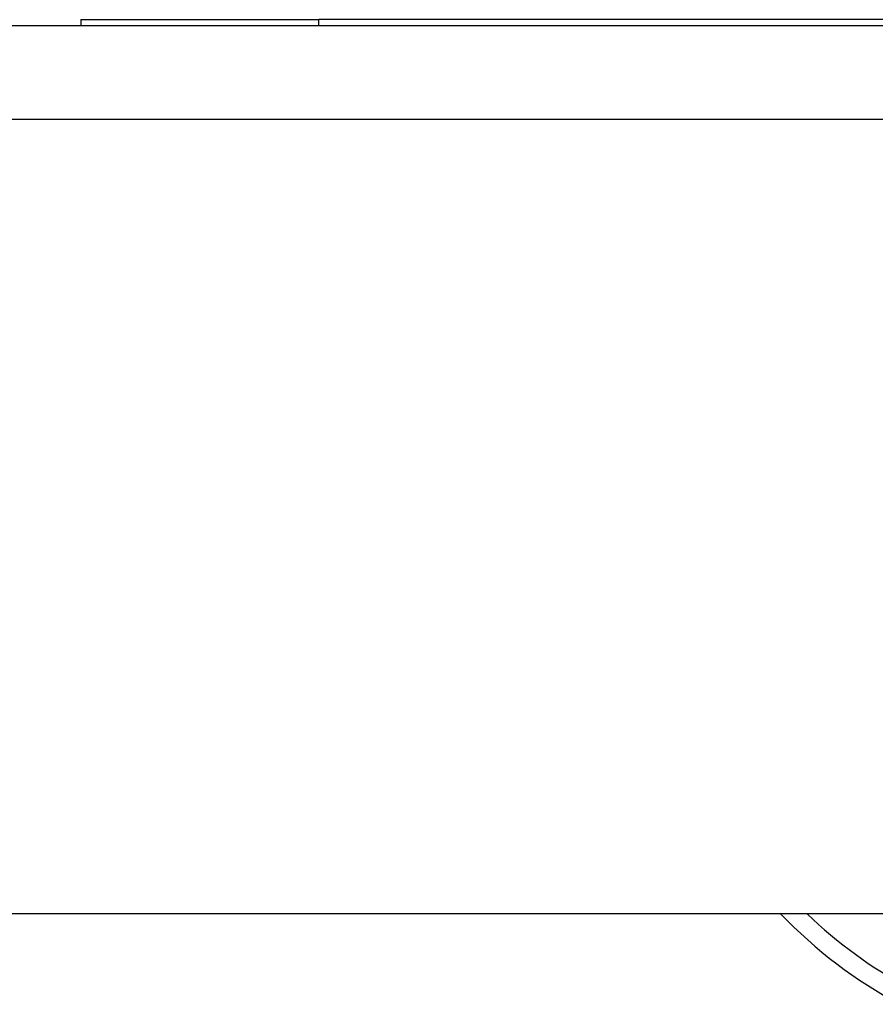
# Model space of a CAD drawing. Header units: inches. Extents: x 15 to 513, y 46 to 241.
# Tile 217 of 256: x 71.771 to 72.67, y 239.887 to 240.922. Entities that reach past the tile are written whole.
import ezdxf

# ---------------------------------------------------------------- set-up
doc = ezdxf.new("R2010")
doc.units = ezdxf.units.IN
doc.header["$MEASUREMENT"] = 0
doc.layers.add('Visible Edges(ANSI)', color=7, linetype='Continuous', lineweight=25)
doc.layers.add('Visible Tangent Edges(ANSI)', color=7, linetype='Continuous', lineweight=25)

msp = doc.modelspace()

# ---------------------------------------------------------------- linework, layer by layer
at = {"layer": 'Visible Edges(ANSI)'}
for p, q in [((71.8356, 240.922), (71.8356, 240.916)), ((71.8356, 240.922), (72.0856, 240.922)), ((73.1174, 240.922), (72.0856, 240.922)), ((69.5331, 240.916), (123.1381, 240.916)), ((123.1381, 239.982), (69.5331, 239.982))]:
    msp.add_line(p, q, dxfattribs=at)
msp.add_arc((72.9361, 240.3333), 0.5069, 223.883, 241.7521, dxfattribs=at)
at = {"layer": 'Visible Tangent Edges(ANSI)'}
for p, q in [((72.0856, 240.916), (72.0856, 240.922)), ((123.1381, 240.817), (69.5331, 240.817))]:
    msp.add_line(p, q, dxfattribs=at)
msp.add_arc((72.9361, 240.3333), 0.4872, 226.1533, 241.7521, dxfattribs=at)

doc.saveas('drawing.dxf')
